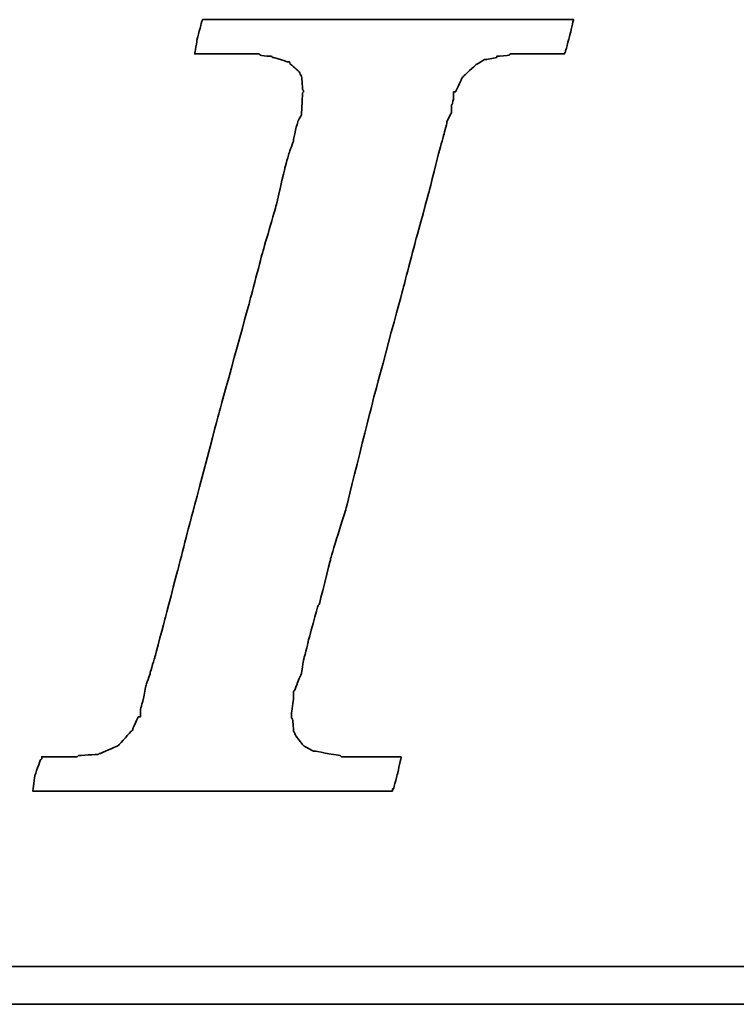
# Model space of a CAD drawing. Header units: millimetres. Extents: x 318 to 1633, y 215 to 506.
# Tile 30 of 50: x 1433 to 1442, y 297 to 310. Entities that reach past the tile are written whole.
import ezdxf

# ---------------------------------------------------------------- set-up
doc = ezdxf.new("R2010")
doc.units = ezdxf.units.MM
doc.layers.add('DIM', color=4, linetype='CONTINUOUS')
doc.layers.add('layer 1', color=7, linetype='CONTINUOUS')

# ---------------------------------------------------------------- blocks, each defined once
blk = doc.blocks.new('TBI MOTION logo(完整正式版)')
at = {"layer": 'layer 1', "color": 22, "lineweight": 35}
for points, knots in [([(-40.59125, -7.94375), (-40.59125, -7.94375), (-40.97375, -7.94375), (-40.97375, -7.94375), (-40.97375, -7.94375), (-40.97375, -7.94375), (-41.38125, -7.94375), (-41.38125, -7.94375), (-41.38125, -7.94375), (-41.38125, -7.94375), (-41.54875, -7.94375), (-41.54875, -7.94375), (-41.54875, -7.94375), (-41.54875, -7.94375), (-41.59875, -7.94375), (-41.59875, -7.94375), (-41.59875, -7.94375), (-41.59875, -7.94375), (-41.88375, -7.94375), (-41.88375, -7.94375), (-41.88375, -7.94375), (-41.88375, -7.94375), (-41.90875, -7.91875), (-41.90875, -7.91875), (-41.90875, -7.91875), (-41.90875, -7.91875), (-42.19875, -7.87125), (-42.19875, -7.87125), (-42.19875, -7.87125), (-42.19875, -7.87125), (-42.43875, -7.82375), (-42.43875, -7.82375), (-42.43875, -7.82375), (-42.43875, -7.82375), (-42.45875, -7.82375), (-42.45875, -7.82375), (-42.45875, -7.82375), (-42.45875, -7.82375), (-42.48625, -7.82375), (-42.48625, -7.82375), (-42.48625, -7.82375), (-42.48625, -7.82375), (-42.67625, -7.72375), (-42.67625, -7.72375), (-42.67625, -7.72375), (-42.67625, -7.72375), (-42.70125, -7.70375), (-42.70125, -7.70375), (-42.70125, -7.70375), (-42.70125, -7.70375), (-42.72375, -7.67875), (-42.72375, -7.67875), (-42.72375, -7.67875), (-42.72375, -7.67875), (-42.86875, -7.48875), (-42.86875, -7.48875), (-42.86875, -7.48875), (-42.86875, -7.48875), (-42.89375, -7.43875), (-42.89375, -7.43875), (-42.89375, -7.43875), (-42.89375, -7.43875), (-42.91875, -7.38875), (-42.91875, -7.38875), (-42.91875, -7.38875), (-42.91875, -7.38875), (-42.93875, -7.12875), (-42.93875, -7.12875), (-42.93875, -7.12875), (-42.93875, -7.12875), (-42.96375, -7.10375), (-42.96375, -7.10375), (-42.96375, -7.10375), (-42.96375, -7.10375), (-42.96375, -7.05375), (-42.96375, -7.05375), (-42.96375, -7.05375), (-42.96375, -7.05375), (-42.96375, -7.00875), (-42.96375, -7.00875), (-42.96375, -7.00875), (-42.96375, -7.00875), (-42.91875, -6.69625), (-42.91875, -6.69625), (-42.91875, -6.69625), (-42.91875, -6.69625), (-42.91875, -6.62375), (-42.91875, -6.62375), (-42.91875, -6.62375), (-42.91875, -6.62375), (-42.91875, -6.59625), (-42.91875, -6.59625), (-42.91875, -6.59625), (-42.91875, -6.59625), (-42.91875, -6.57375), (-42.91875, -6.57375), (-42.91875, -6.57375), (-42.91875, -6.57375), (-42.91875, -6.52875), (-42.91875, -6.52875), (-42.91875, -6.52875), (-42.91875, -6.52875), (-42.89375, -6.50375), (-42.89375, -6.50375), (-42.89375, -6.50375), (-42.89375, -6.50375), (-42.84375, -6.38375), (-42.84375, -6.38375), (-42.84375, -6.38375), (-42.84375, -6.38375), (-42.84375, -6.35875), (-42.84375, -6.35875), (-42.84375, -6.35875), (-42.84375, -6.35875), (-42.74625, -6.14375), (-42.74625, -6.14375), (-42.74625, -6.14375), (-42.74625, -6.14375), (-42.70125, -5.85375), (-42.70125, -5.85375), (-42.70125, -5.85375), (-42.70125, -5.85375), (-42.60375, -5.47125), (-42.60375, -5.47125), (-42.60375, -5.47125), (-42.60375, -5.47125), (-42.60375, -5.44875), (-42.60375, -5.44875), (-42.60375, -5.44875), (-42.60375, -5.44875), (-42.38875, -4.67875), (-42.38875, -4.67875), (-42.38875, -4.67875), (-42.38875, -4.67875), (-42.36375, -4.65375), (-42.36375, -4.65375), (-42.36375, -4.65375), (-42.36375, -4.65375), (-42.12375, -3.69625), (-42.12375, -3.69625), (-42.12375, -3.69625), (-42.12375, -3.69625), (-42.12375, -3.67374), (-42.12375, -3.67374), (-42.12375, -3.67374), (-42.12375, -3.67374), (-41.78875, -2.59374), (-41.78875, -2.59374), (-41.78875, -2.59374), (-41.78875, -2.59374), (-41.18875, -0.19375), (-41.18875, -0.19375), (-41.18875, -0.19375), (-41.18875, -0.19375), (-40.54375, 2.20624), (-40.54375, 2.20624), (-40.54375, 2.20624), (-40.54375, 2.20624), (-40.25375, 3.30875), (-40.25375, 3.30875), (-40.25375, 3.30875), (-40.25375, 3.30875), (-39.98875, 4.27125), (-39.98875, 4.27125), (-39.98875, 4.27125), (-39.98875, 4.27125), (-39.77375, 5.13125), (-39.77375, 5.13125), (-39.77375, 5.13125), (-39.77375, 5.13125), (-39.67875, 5.47125), (-39.67875, 5.47125), (-39.67875, 5.47125), (-39.67875, 5.47125), (-39.60375, 5.75625), (-39.60375, 5.75625), (-39.60375, 5.75625), (-39.60375, 5.75625), (-39.60375, 5.78125), (-39.60375, 5.78125), (-39.60375, 5.78125), (-39.60375, 5.78125), (-39.50875, 5.97125), (-39.50875, 5.97125), (-39.50875, 5.97125), (-39.50875, 5.97125), (-39.50875, 6.13875), (-39.50875, 6.13875), (-39.50875, 6.13875), (-39.50875, 6.13875), (-39.48625, 6.16625), (-39.48625, 6.16625), (-39.48625, 6.16625), (-39.48625, 6.16625), (-39.46125, 6.28625), (-39.46125, 6.28625), (-39.46125, 6.28625), (-39.46125, 6.28625), (-39.46125, 6.42625), (-39.46125, 6.42625), (-39.46125, 6.42625), (-39.46125, 6.42625), (-39.41375, 6.42625), (-39.41375, 6.42625), (-39.41375, 6.42625), (-39.41375, 6.42625), (-39.29375, 6.69125), (-39.29375, 6.69125), (-39.29375, 6.69125), (-39.29375, 6.69125), (-39.26875, 6.74125), (-39.26875, 6.74125), (-39.26875, 6.74125), (-39.26875, 6.74125), (-39.24375, 6.76625), (-39.24375, 6.76625), (-39.24375, 6.76625), (-39.24375, 6.76625), (-38.98375, 7.00624), (-38.98375, 7.00624), (-38.98375, 7.00624), (-38.98375, 7.00624), (-38.95625, 7.02624), (-38.95625, 7.02624), (-38.95625, 7.02624), (-38.95625, 7.02624), (-38.78875, 7.12624), (-38.78875, 7.12624), (-38.78875, 7.12624), (-38.78875, 7.12624), (-38.76375, 7.12624), (-38.76375, 7.12624), (-38.76375, 7.12624), (-38.76375, 7.12624), (-38.74375, 7.12624), (-38.74375, 7.12624), (-38.74375, 7.12624), (-38.74375, 7.12624), (-38.52875, 7.17125), (-38.52875, 7.17125), (-38.52875, 7.17125), (-38.52875, 7.17125), (-38.52875, 7.19624), (-38.52875, 7.19624), (-38.52875, 7.19624), (-38.52875, 7.19624), (-38.50375, 7.19624), (-38.50375, 7.19624), (-38.50375, 7.19624), (-38.50375, 7.19624), (-38.26125, 7.21875), (-38.26125, 7.21875), (-38.26125, 7.21875), (-38.26125, 7.21875), (-38.23875, 7.24624), (-38.23875, 7.24624), (-38.23875, 7.24624), (-38.23875, 7.24624), (-38.21625, 7.24624), (-38.21625, 7.24624), (-38.21625, 7.24624), (-38.21625, 7.24624), (-38.18875, 7.24624), (-38.18875, 7.24624), (-38.18875, 7.24624), (-38.18875, 7.24624), (-37.90375, 7.24624), (-37.90375, 7.24624), (-37.90375, 7.24624), (-37.90375, 7.24624), (-37.85375, 7.24624), (-37.85375, 7.24624), (-37.85375, 7.24624), (-37.85375, 7.24624), (-37.75875, 7.24624), (-37.75875, 7.24624), (-37.75875, 7.24624), (-37.75875, 7.24624), (-37.42375, 7.24624), (-37.42375, 7.24624), (-37.42375, 7.24624), (-37.42375, 7.24624), (-37.08875, 7.24624), (-37.08875, 7.24624), (-37.08875, 7.24624), (-37.08875, 7.24624), (-37.06375, 7.24624), (-37.06375, 7.24624), (-37.06375, 7.24624), (-37.06375, 7.24624), (-37.06375, 7.26624), (-37.06375, 7.26624), (-37.06375, 7.26624), (-37.06375, 7.26624), (-37.03875, 7.29125), (-37.03875, 7.29125), (-37.03875, 7.29125), (-37.03875, 7.29125), (-37.03875, 7.31625), (-37.03875, 7.31625), (-37.03875, 7.31625), (-37.03875, 7.31625), (-36.94125, 7.67625), (-36.94125, 7.67625), (-36.94125, 7.67625), (-36.94125, 7.67625), (-36.86875, 7.98625), (-36.86875, 7.98625), (-36.86875, 7.98625), (-36.86875, 7.98625), (-36.98875, 7.98625), (-36.98875, 7.98625), (-36.98875, 7.98625), (-36.98875, 7.98625), (-37.42375, 7.98625), (-37.42375, 7.98625), (-37.42375, 7.98625), (-37.42375, 7.98625), (-37.94875, 7.98625), (-37.94875, 7.98625), (-37.94875, 7.98625), (-37.94875, 7.98625), (-38.57375, 7.98625), (-38.57375, 7.98625), (-38.57375, 7.98625), (-38.57375, 7.98625), (-39.29375, 7.98625), (-39.29375, 7.98625), (-39.29375, 7.98625), (-39.29375, 7.98625), (-40.82875, 7.98625), (-40.82875, 7.98625), (-40.82875, 7.98625), (-40.82875, 7.98625), (-42.36375, 7.98625), (-42.36375, 7.98625), (-42.36375, 7.98625), (-42.36375, 7.98625), (-43.08375, 7.98625), (-43.08375, 7.98625), (-43.08375, 7.98625), (-43.08375, 7.98625), (-43.70875, 7.98625), (-43.70875, 7.98625), (-43.70875, 7.98625), (-43.70875, 7.98625), (-44.23375, 7.98625), (-44.23375, 7.98625), (-44.23375, 7.98625), (-44.23375, 7.98625), (-44.66875, 7.98625), (-44.66875, 7.98625), (-44.66875, 7.98625), (-44.66875, 7.98625), (-44.88375, 7.98625), (-44.88375, 7.98625), (-44.88375, 7.98625), (-44.88375, 7.98625), (-44.90875, 7.94125), (-44.90875, 7.94125), (-44.90875, 7.94125), (-44.90875, 7.94125), (-44.90875, 7.91625), (-44.90875, 7.91625), (-44.90875, 7.91625), (-44.90875, 7.91625), (-45.00375, 7.55625), (-45.00375, 7.55625), (-45.00375, 7.55625), (-45.00375, 7.55625), (-45.05375, 7.24624), (-45.05375, 7.24624), (-45.05375, 7.24624), (-45.05375, 7.24624), (-44.61875, 7.24624), (-44.61875, 7.24624), (-44.61875, 7.24624), (-44.61875, 7.24624), (-44.11375, 7.24624), (-44.11375, 7.24624), (-44.11375, 7.24624), (-44.11375, 7.24624), (-43.99375, 7.24624), (-43.99375, 7.24624), (-43.99375, 7.24624), (-43.99375, 7.24624), (-43.94625, 7.24624), (-43.94625, 7.24624), (-43.94625, 7.24624), (-43.94625, 7.24624), (-43.92374, 7.24624), (-43.92374, 7.24624), (-43.92374, 7.24624), (-43.92374, 7.24624), (-43.65875, 7.24624), (-43.65875, 7.24624), (-43.65875, 7.24624), (-43.65875, 7.24624), (-43.63875, 7.21875), (-43.63875, 7.21875), (-43.63875, 7.21875), (-43.63875, 7.21875), (-43.46875, 7.19624), (-43.46875, 7.19624), (-43.46875, 7.19624), (-43.46875, 7.19624), (-43.39875, 7.19624), (-43.39875, 7.19624), (-43.39875, 7.19624), (-43.39875, 7.19624), (-43.37125, 7.17125), (-43.37125, 7.17125), (-43.37125, 7.17125), (-43.37125, 7.17125), (-43.34875, 7.17125), (-43.34875, 7.17125), (-43.34875, 7.17125), (-43.34875, 7.17125), (-43.20375, 7.12624), (-43.20375, 7.12624), (-43.20375, 7.12624), (-43.20375, 7.12624), (-43.05875, 7.07624), (-43.05875, 7.07624), (-43.05875, 7.07624), (-43.05875, 7.07624), (-43.01375, 7.07624), (-43.01375, 7.07624), (-43.01375, 7.07624), (-43.01375, 7.07624), (-42.98875, 7.02624), (-42.98875, 7.02624), (-42.98875, 7.02624), (-42.98875, 7.02624), (-42.79875, 6.86125), (-42.79875, 6.86125), (-42.79875, 6.86125), (-42.79875, 6.86125), (-42.77375, 6.81125), (-42.77375, 6.81125), (-42.77375, 6.81125), (-42.77375, 6.81125), (-42.74625, 6.76625), (-42.74625, 6.76625), (-42.74625, 6.76625), (-42.74625, 6.76625), (-42.72375, 6.47625), (-42.72375, 6.47625), (-42.72375, 6.47625), (-42.72375, 6.47625), (-42.70125, 6.45124), (-42.70125, 6.45124), (-42.70125, 6.45124), (-42.70125, 6.45124), (-42.70125, 6.42625), (-42.70125, 6.42625), (-42.70125, 6.42625), (-42.70125, 6.42625), (-42.72375, 6.40625), (-42.72375, 6.40625), (-42.72375, 6.40625), (-42.72375, 6.40625), (-42.74625, 5.97125), (-42.74625, 5.97125), (-42.74625, 5.97125), (-42.74625, 5.97125), (-42.74625, 5.94625), (-42.74625, 5.94625), (-42.74625, 5.94625), (-42.74625, 5.94625), (-42.74625, 5.92625), (-42.74625, 5.92625), (-42.74625, 5.92625), (-42.74625, 5.92625), (-42.77375, 5.87625), (-42.77375, 5.87625), (-42.77375, 5.87625), (-42.77375, 5.87625), (-42.81875, 5.80625), (-42.81875, 5.80625), (-42.81875, 5.80625), (-42.81875, 5.80625), (-42.86875, 5.63625), (-42.86875, 5.63625), (-42.86875, 5.63625), (-42.86875, 5.63625), (-42.91875, 5.39625), (-42.91875, 5.39625), (-42.91875, 5.39625), (-42.91875, 5.39625), (-42.91875, 5.37124), (-42.91875, 5.37124), (-42.91875, 5.37124), (-42.91875, 5.37124), (-43.01375, 5.10874), (-43.01375, 5.10874), (-43.01375, 5.10874), (-43.01375, 5.10874), (-43.10875, 4.77124), (-43.10875, 4.77124), (-43.10875, 4.77124), (-43.10875, 4.77124), (-43.29875, 3.95625), (-43.29875, 3.95625), (-43.29875, 3.95625), (-43.29875, 3.95625), (-43.58875, 2.95125), (-43.58875, 2.95125), (-43.58875, 2.95125), (-43.58875, 2.95125), (-43.87375, 1.87125), (-43.87375, 1.87125), (-43.87375, 1.87125), (-43.87375, 1.87125), (-44.52625, -0.50374), (-44.52625, -0.50374), (-44.52625, -0.50374), (-44.52625, -0.50374), (-45.14875, -2.85375), (-45.14875, -2.85375), (-45.14875, -2.85375), (-45.14875, -2.85375), (-45.43375, -3.95875), (-45.43375, -3.95875), (-45.43375, -3.95875), (-45.43375, -3.95875), (-45.69875, -4.96875), (-45.69875, -4.96875), (-45.69875, -4.96875), (-45.69875, -4.96875), (-45.91375, -5.78375), (-45.91375, -5.78375), (-45.91375, -5.78375), (-45.91375, -5.78375), (-46.01375, -6.11875), (-46.01375, -6.11875), (-46.01375, -6.11875), (-46.01375, -6.11875), (-46.01375, -6.14375), (-46.01375, -6.14375), (-46.01375, -6.14375), (-46.01375, -6.14375), (-46.10875, -6.40875), (-46.10875, -6.40875), (-46.10875, -6.40875), (-46.10875, -6.40875), (-46.15375, -6.64875), (-46.15375, -6.64875), (-46.15375, -6.64875), (-46.15375, -6.64875), (-46.20375, -6.83875), (-46.20375, -6.83875), (-46.20375, -6.83875), (-46.20375, -6.83875), (-46.22875, -6.93375), (-46.22875, -6.93375), (-46.22875, -6.93375), (-46.22875, -6.93375), (-46.22875, -7.07875), (-46.22875, -7.07875), (-46.22875, -7.07875), (-46.22875, -7.07875), (-46.27375, -7.07875), (-46.27375, -7.07875), (-46.27375, -7.07875), (-46.27375, -7.07875), (-46.39375, -7.34375), (-46.39375, -7.34375), (-46.39375, -7.34375), (-46.39375, -7.34375), (-46.39375, -7.36875), (-46.39375, -7.36875), (-46.39375, -7.36875), (-46.39375, -7.36875), (-46.42125, -7.38875), (-46.42125, -7.38875), (-46.42125, -7.38875), (-46.42125, -7.38875), (-46.68375, -7.67875), (-46.68375, -7.67875), (-46.68375, -7.67875), (-46.68375, -7.67875), (-46.70875, -7.70375), (-46.70875, -7.70375), (-46.70875, -7.70375), (-46.70875, -7.70375), (-46.75375, -7.72375), (-46.75375, -7.72375), (-46.75375, -7.72375), (-46.75375, -7.72375), (-47.08875, -7.87125), (-47.08875, -7.87125), (-47.08875, -7.87125), (-47.08875, -7.87125), (-47.11625, -7.87125), (-47.11625, -7.87125), (-47.11625, -7.87125), (-47.11625, -7.87125), (-47.13875, -7.89375), (-47.13875, -7.89375), (-47.13875, -7.89375), (-47.13875, -7.89375), (-47.56875, -7.91875), (-47.56875, -7.91875), (-47.56875, -7.91875), (-47.56875, -7.91875), (-47.59625, -7.94375), (-47.59625, -7.94375), (-47.59625, -7.94375), (-47.59625, -7.94375), (-47.64375, -7.94375), (-47.64375, -7.94375), (-47.64375, -7.94375), (-47.64375, -7.94375), (-47.73625, -7.94375), (-47.73625, -7.94375), (-47.73625, -7.94375), (-47.73625, -7.94375), (-48.07375, -7.94375), (-48.07375, -7.94375), (-48.07375, -7.94375), (-48.07375, -7.94375), (-48.36125, -7.94375), (-48.36125, -7.94375), (-48.36125, -7.94375), (-48.36125, -7.94375), (-48.36125, -7.96625), (-48.36125, -7.96625), (-48.36125, -7.96625), (-48.36125, -7.96625), (-48.36125, -7.99125), (-48.36125, -7.99125), (-48.36125, -7.99125), (-48.36125, -7.99125), (-48.38875, -8.01375), (-48.38875, -8.01375), (-48.38875, -8.01375), (-48.38875, -8.01375), (-48.50875, -8.34875), (-48.50875, -8.34875), (-48.50875, -8.34875), (-48.50875, -8.34875), (-48.55375, -8.68625), (-48.55375, -8.68625), (-48.55375, -8.68625), (-48.55375, -8.68625), (-48.45875, -8.68625), (-48.45875, -8.68625), (-48.45875, -8.68625), (-48.45875, -8.68625), (-48.07375, -8.68625), (-48.07375, -8.68625), (-48.07375, -8.68625), (-48.07375, -8.68625), (-47.52375, -8.68625), (-47.52375, -8.68625), (-47.52375, -8.68625), (-47.52375, -8.68625), (-46.92375, -8.68625), (-46.92375, -8.68625), (-46.92375, -8.68625), (-46.92375, -8.68625), (-46.25375, -8.68625), (-46.25375, -8.68625), (-46.25375, -8.68625), (-46.25375, -8.68625), (-46.20375, -8.68625), (-46.20375, -8.68625), (-46.20375, -8.68625), (-46.20375, -8.68625), (-44.71375, -8.68625), (-44.71375, -8.68625), (-44.71375, -8.68625), (-44.71375, -8.68625), (-43.22875, -8.68625), (-43.22875, -8.68625), (-43.22875, -8.68625), (-43.22875, -8.68625), (-42.55875, -8.68625), (-42.55875, -8.68625), (-42.55875, -8.68625), (-42.55875, -8.68625), (-42.50875, -8.68625), (-42.50875, -8.68625), (-42.50875, -8.68625), (-42.50875, -8.68625), (-41.93375, -8.68625), (-41.93375, -8.68625), (-41.93375, -8.68625), (-41.93375, -8.68625), (-41.38125, -8.68625), (-41.38125, -8.68625), (-41.38125, -8.68625), (-41.38125, -8.68625), (-40.97375, -8.68625), (-40.97375, -8.68625), (-40.97375, -8.68625), (-40.97375, -8.68625), (-40.78125, -8.68625), (-40.78125, -8.68625), (-40.78125, -8.68625), (-40.78125, -8.68625), (-40.78125, -8.63875), (-40.78125, -8.63875), (-40.78125, -8.63875), (-40.78125, -8.63875), (-40.75875, -8.63875), (-40.75875, -8.63875), (-40.75875, -8.63875), (-40.75875, -8.63875), (-40.66375, -8.27875), (-40.66375, -8.27875), (-40.66375, -8.27875), (-40.66375, -8.27875), (-40.59125, -7.94375), (-40.59125, -7.94375)], [0, 0, 0, 0, 0.00558659, 0.00558659, 0.00558659, 0.0055866, 0.01117318, 0.01117318, 0.01117318, 0.01117319, 0.01675978, 0.01675978, 0.01675978, 0.01675979, 0.02234637, 0.02234637, 0.02234637, 0.02234638, 0.02793296, 0.02793296, 0.02793296, 0.02793297, 0.03351955, 0.03351955, 0.03351955, 0.03351956, 0.03910615, 0.03910615, 0.03910615, 0.03910616, 0.04469274, 0.04469274, 0.04469274, 0.04469275, 0.05027933, 0.05027933, 0.05027933, 0.05027934, 0.05586592, 0.05586592, 0.05586592, 0.05586593, 0.06145251, 0.06145251, 0.06145251, 0.06145252, 0.06703911, 0.06703911, 0.06703911, 0.06703912, 0.0726257, 0.0726257, 0.0726257, 0.07262571, 0.07821229, 0.07821229, 0.07821229, 0.0782123, 0.08379888, 0.08379888, 0.08379888, 0.08379889, 0.08938547, 0.08938547, 0.08938547, 0.08938548, 0.09497207, 0.09497207, 0.09497207, 0.09497208, 0.10055866, 0.10055866, 0.10055866, 0.10055867, 0.10614525, 0.10614525, 0.10614525, 0.10614526, 0.11173184, 0.11173184, 0.11173184, 0.11173185, 0.11731844, 0.11731844, 0.11731844, 0.11731845, 0.12290503, 0.12290503, 0.12290503, 0.12290504, 0.12849162, 0.12849162, 0.12849162, 0.12849163, 0.13407821, 0.13407821, 0.13407821, 0.13407822, 0.1396648, 0.1396648, 0.1396648, 0.13966481, 0.1452514, 0.1452514, 0.1452514, 0.14525141, 0.15083799, 0.15083799, 0.15083799, 0.150838, 0.15642458, 0.15642458, 0.15642458, 0.15642459, 0.16201117, 0.16201117, 0.16201117, 0.16201118, 0.16759777, 0.16759777, 0.16759777, 0.16759778, 0.17318436, 0.17318436, 0.17318436, 0.17318437, 0.17877095, 0.17877095, 0.17877095, 0.17877096, 0.18435754, 0.18435754, 0.18435754, 0.18435755, 0.18994413, 0.18994413, 0.18994413, 0.18994414, 0.19553073, 0.19553073, 0.19553073, 0.19553074, 0.20111732, 0.20111732, 0.20111732, 0.20111733, 0.20670391, 0.20670391, 0.20670391, 0.20670392, 0.2122905, 0.2122905, 0.2122905, 0.21229051, 0.21787709, 0.21787709, 0.21787709, 0.2178771, 0.22346369, 0.22346369, 0.22346369, 0.2234637, 0.22905028, 0.22905028, 0.22905028, 0.22905029, 0.23463687, 0.23463687, 0.23463687, 0.23463688, 0.24022346, 0.24022346, 0.24022346, 0.24022347, 0.24581006, 0.24581006, 0.24581006, 0.24581007, 0.25139665, 0.25139665, 0.25139665, 0.25139666, 0.25698324, 0.25698324, 0.25698324, 0.25698325, 0.26256983, 0.26256983, 0.26256983, 0.26256984, 0.26815642, 0.26815642, 0.26815642, 0.26815643, 0.27374302, 0.27374302, 0.27374302, 0.27374303, 0.27932961, 0.27932961, 0.27932961, 0.27932962, 0.2849162, 0.2849162, 0.2849162, 0.28491621, 0.29050279, 0.29050279, 0.29050279, 0.2905028, 0.29608939, 0.29608939, 0.29608939, 0.2960894, 0.30167598, 0.30167598, 0.30167598, 0.30167599, 0.30726257, 0.30726257, 0.30726257, 0.30726258, 0.31284916, 0.31284916, 0.31284916, 0.31284917, 0.31843575, 0.31843575, 0.31843575, 0.31843576, 0.32402235, 0.32402235, 0.32402235, 0.32402236, 0.32960894, 0.32960894, 0.32960894, 0.32960895, 0.33519553, 0.33519553, 0.33519553, 0.33519554, 0.34078212, 0.34078212, 0.34078212, 0.34078213, 0.34636872, 0.34636872, 0.34636872, 0.34636873, 0.35195531, 0.35195531, 0.35195531, 0.35195532, 0.3575419, 0.3575419, 0.3575419, 0.35754191, 0.36312849, 0.36312849, 0.36312849, 0.3631285, 0.36871508, 0.36871508, 0.36871508, 0.36871509, 0.37430168, 0.37430168, 0.37430168, 0.37430169, 0.37988827, 0.37988827, 0.37988827, 0.37988828, 0.38547486, 0.38547486, 0.38547486, 0.38547487, 0.39106145, 0.39106145, 0.39106145, 0.39106146, 0.39664804, 0.39664804, 0.39664804, 0.39664805, 0.40223464, 0.40223464, 0.40223464, 0.40223465, 0.40782123, 0.40782123, 0.40782123, 0.40782124, 0.41340782, 0.41340782, 0.41340782, 0.41340783, 0.41899441, 0.41899441, 0.41899441, 0.41899442, 0.42458101, 0.42458101, 0.42458101, 0.42458102, 0.4301676, 0.4301676, 0.4301676, 0.43016761, 0.43575419, 0.43575419, 0.43575419, 0.4357542, 0.44134078, 0.44134078, 0.44134078, 0.44134079, 0.44692737, 0.44692737, 0.44692737, 0.44692738, 0.45251397, 0.45251397, 0.45251397, 0.45251398, 0.45810056, 0.45810056, 0.45810056, 0.45810057, 0.46368715, 0.46368715, 0.46368715, 0.46368716, 0.46927374, 0.46927374, 0.46927374, 0.46927375, 0.47486034, 0.47486034, 0.47486034, 0.47486035, 0.48044693, 0.48044693, 0.48044693, 0.48044694, 0.48603352, 0.48603352, 0.48603352, 0.48603353, 0.49162011, 0.49162011, 0.49162011, 0.49162012, 0.4972067, 0.4972067, 0.4972067, 0.49720671, 0.5027933, 0.5027933, 0.5027933, 0.50279331, 0.50837989, 0.50837989, 0.50837989, 0.5083799, 0.51396648, 0.51396648, 0.51396648, 0.51396649, 0.51955307, 0.51955307, 0.51955307, 0.51955308, 0.52513966, 0.52513966, 0.52513966, 0.52513967, 0.53072626, 0.53072626, 0.53072626, 0.53072627, 0.53631285, 0.53631285, 0.53631285, 0.53631286, 0.54189944, 0.54189944, 0.54189944, 0.54189945, 0.54748603, 0.54748603, 0.54748603, 0.54748604, 0.55307263, 0.55307263, 0.55307263, 0.55307264, 0.55865922, 0.55865922, 0.55865922, 0.55865923, 0.56424581, 0.56424581, 0.56424581, 0.56424582, 0.5698324, 0.5698324, 0.5698324, 0.56983241, 0.57541899, 0.57541899, 0.57541899, 0.575419, 0.58100559, 0.58100559, 0.58100559, 0.5810056, 0.58659218, 0.58659218, 0.58659218, 0.58659219, 0.59217877, 0.59217877, 0.59217877, 0.59217878, 0.59776536, 0.59776536, 0.59776536, 0.59776537, 0.60335196, 0.60335196, 0.60335196, 0.60335197, 0.60893855, 0.60893855, 0.60893855, 0.60893856, 0.61452514, 0.61452514, 0.61452514, 0.61452515, 0.62011173, 0.62011173, 0.62011173, 0.62011174, 0.62569832, 0.62569832, 0.62569832, 0.62569833, 0.63128492, 0.63128492, 0.63128492, 0.63128493, 0.63687151, 0.63687151, 0.63687151, 0.63687152, 0.6424581, 0.6424581, 0.6424581, 0.64245811, 0.64804469, 0.64804469, 0.64804469, 0.6480447, 0.65363128, 0.65363128, 0.65363128, 0.65363129, 0.65921788, 0.65921788, 0.65921788, 0.65921789, 0.66480447, 0.66480447, 0.66480447, 0.66480448, 0.67039106, 0.67039106, 0.67039106, 0.67039107, 0.67597765, 0.67597765, 0.67597765, 0.67597766, 0.68156425, 0.68156425, 0.68156425, 0.68156426, 0.68715084, 0.68715084, 0.68715084, 0.68715085, 0.69273743, 0.69273743, 0.69273743, 0.69273744, 0.69832402, 0.69832402, 0.69832402, 0.69832403, 0.70391061, 0.70391061, 0.70391061, 0.70391062, 0.70949721, 0.70949721, 0.70949721, 0.70949722, 0.7150838, 0.7150838, 0.7150838, 0.71508381, 0.72067039, 0.72067039, 0.72067039, 0.7206704, 0.72625698, 0.72625698, 0.72625698, 0.72625699, 0.73184358, 0.73184358, 0.73184358, 0.73184359, 0.73743017, 0.73743017, 0.73743017, 0.73743018, 0.74301676, 0.74301676, 0.74301676, 0.74301677, 0.74860335, 0.74860335, 0.74860335, 0.74860336, 0.75418994, 0.75418994, 0.75418994, 0.75418995, 0.75977654, 0.75977654, 0.75977654, 0.75977655, 0.76536313, 0.76536313, 0.76536313, 0.76536314, 0.77094972, 0.77094972, 0.77094972, 0.77094973, 0.77653631, 0.77653631, 0.77653631, 0.77653632, 0.78212291, 0.78212291, 0.78212291, 0.78212292, 0.7877095, 0.7877095, 0.7877095, 0.78770951, 0.79329609, 0.79329609, 0.79329609, 0.7932961, 0.79888268, 0.79888268, 0.79888268, 0.79888269, 0.80446927, 0.80446927, 0.80446927, 0.80446928, 0.81005587, 0.81005587, 0.81005587, 0.81005588, 0.81564246, 0.81564246, 0.81564246, 0.81564247, 0.82122905, 0.82122905, 0.82122905, 0.82122906, 0.82681564, 0.82681564, 0.82681564, 0.82681565, 0.83240223, 0.83240223, 0.83240223, 0.83240224, 0.83798883, 0.83798883, 0.83798883, 0.83798884, 0.84357542, 0.84357542, 0.84357542, 0.84357543, 0.84916201, 0.84916201, 0.84916201, 0.84916202, 0.8547486, 0.8547486, 0.8547486, 0.85474861, 0.8603352, 0.8603352, 0.8603352, 0.86033521, 0.86592179, 0.86592179, 0.86592179, 0.8659218, 0.87150838, 0.87150838, 0.87150838, 0.87150839, 0.87709497, 0.87709497, 0.87709497, 0.87709498, 0.88268156, 0.88268156, 0.88268156, 0.88268157, 0.88826816, 0.88826816, 0.88826816, 0.88826817, 0.89385475, 0.89385475, 0.89385475, 0.89385476, 0.89944134, 0.89944134, 0.89944134, 0.89944135, 0.90502793, 0.90502793, 0.90502793, 0.90502794, 0.91061453, 0.91061453, 0.91061453, 0.91061454, 0.91620112, 0.91620112, 0.91620112, 0.91620113, 0.92178771, 0.92178771, 0.92178771, 0.92178772, 0.9273743, 0.9273743, 0.9273743, 0.92737431, 0.93296089, 0.93296089, 0.93296089, 0.9329609, 0.93854749, 0.93854749, 0.93854749, 0.9385475, 0.94413408, 0.94413408, 0.94413408, 0.94413409, 0.94972067, 0.94972067, 0.94972067, 0.94972068, 0.95530726, 0.95530726, 0.95530726, 0.95530727, 0.96089385, 0.96089385, 0.96089385, 0.96089386, 0.96648045, 0.96648045, 0.96648045, 0.96648046, 0.97206704, 0.97206704, 0.97206704, 0.97206705, 0.97765363, 0.97765363, 0.97765363, 0.97765364, 0.98324022, 0.98324022, 0.98324022, 0.98324023, 0.98882682, 0.98882682, 0.98882682, 0.98882683, 0.99441341, 0.99441341, 0.99441341, 0.99441342, 1, 1, 1, 1]), ([(75.90875, -9.47875), (75.90875, -9.47875), (75.90875, -12.28625), (75.90875, -12.28625), (75.90875, -12.28625), (75.90875, -12.28625), (75.90875, -12.47875), (75.90875, -12.47875), (75.90875, -12.47875), (75.90875, -12.47875), (75.71625, -12.47875), (75.71625, -12.47875), (75.71625, -12.47875), (75.71625, -12.47875), (-88.32875, -12.47875), (-88.32875, -12.47875), (-88.32875, -12.47875), (-88.32875, -12.47875), (-88.32875, -13.29375), (-88.32875, -13.29375), (-88.32875, -13.29375), (-88.32875, -13.29375), (82.89125, -13.29375), (82.89125, -13.29375), (82.89125, -13.29375), (82.89125, -13.29375), (75.90875, -9.47875), (75.90875, -9.47875)], [0, 0, 0, 0, 0.14285714, 0.14285714, 0.14285714, 0.14285715, 0.28571429, 0.28571429, 0.28571429, 0.2857143, 0.42857143, 0.42857143, 0.42857143, 0.42857144, 0.57142857, 0.57142857, 0.57142857, 0.57142858, 0.71428571, 0.71428571, 0.71428571, 0.71428572, 0.85714286, 0.85714286, 0.85714286, 0.85714287, 1, 1, 1, 1])]:
    blk.add_open_spline(points, degree=3, knots=knots, dxfattribs=at)

msp = doc.modelspace()

# ---------------------------------------------------------------- block references
at = {"layer": 'DIM', "color": 7, "xscale": 0.6147305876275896, "yscale": 0.6147305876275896, "zscale": 0.6147305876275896}
msp.add_blockref('TBI MOTION logo(完整正式版)', (1462.651, 304.845), dxfattribs=at)

doc.saveas('drawing.dxf')
